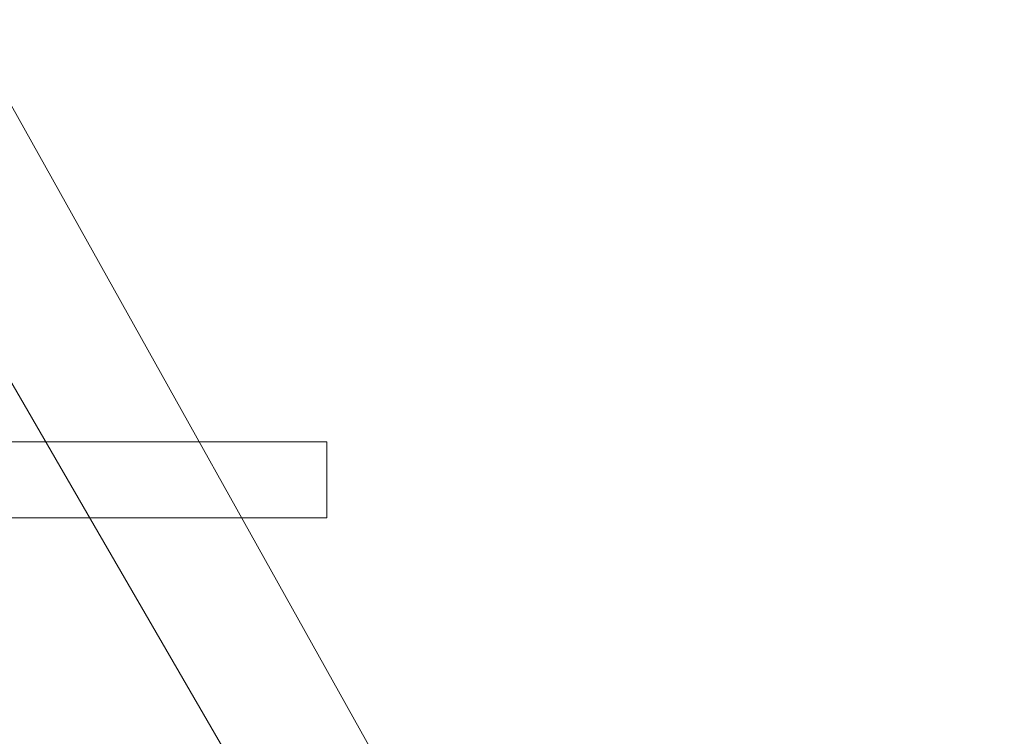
# Model space of a CAD drawing. Header units: metres. Extents: x 154975 to 155642, y 461260 to 461877.
# Tile 87 of 95: x 155551 to 155577, y 461430 to 461449. Entities that reach past the tile are written whole.
import ezdxf
from ezdxf.lldxf.tags import DXFTag

# ---------------------------------------------------------------- set-up
doc = ezdxf.new("R2010")
doc.units = ezdxf.units.M
for name, color, linetype, lineweight, true_color in [('B-WE-KL-DATA-G', 3, 'KL-DATA-SO', 18, 0x00ff00), ('B-WE-KL-DATA_KABELBED-G', 3, 'Continuous', 18, 0x00ff00), ('B-WE-KL-ET_LS-G', 1, 'KL-LS-SO', 18, 0xff0000), ('B-WE-KL-ET_LS_KABELBED-G', 1, 'Continuous', 18, 0xff0000), ('B-WE-KL-ET_LS_MANTELBUIS-G', 1, 'Continuous', 18, 0xff0000)]:
    doc.layers.add(name, color=color, linetype=linetype, lineweight=lineweight, true_color=true_color)
tags = doc.linetypes.add('KL-DATA-SO', pattern='A,4,-1,[101,NLCS.SHX,S=0.5,R=0,X=0,Y=0],-1,4,-1,["D",Standard,S=1,R=0,X=-0.25,Y=-0.5],-1.5', length=12.5).pattern_tags.tags
tags[18] = DXFTag(74, 10)
tags = doc.linetypes.add('KL-LS-SO', pattern='A,4,-1,[103,NLCS.SHX,S=0.75,R=0,X=0,Y=0],-1,4,-1,["L",Standard,S=1,R=0,X=0,Y=-0.5],-2', length=13).pattern_tags.tags
tags[18] = DXFTag(74, 10)

msp = doc.modelspace()

# ---------------------------------------------------------------- linework, layer by layer
at = {"layer": 'B-WE-KL-DATA-G', "ltscale": 0.2, "flags": 128}
msp.add_lwpolyline([(155577.118, 461399.703), (155562.843, 461425.058), (155549.691, 461448.594)], dxfattribs=at)
at = {"layer": 'B-WE-KL-DATA_KABELBED-G', "ltscale": 0.2, "flags": 128}
msp.add_lwpolyline([(155577.118, 461399.703), (155562.843, 461425.058), (155549.691, 461448.594)], dxfattribs=at)
at = {"layer": 'B-WE-KL-ET_LS-G', "ltscale": 0.2, "flags": 128}
msp.add_lwpolyline([(155560.53, 461421.245), (155559.959, 461422.037), (155559.365, 461423.097), (155557.115, 461428.426), (155553.051, 461435.441), (155546.475, 461446.793)], dxfattribs=at)
msp.add_lwpolyline([(155560.53, 461421.245), (155559.959, 461422.037), (155559.365, 461423.097), (155557.115, 461428.426), (155553.051, 461435.441), (155546.475, 461446.793)], dxfattribs=at)
msp.add_lwpolyline([(155560.53, 461421.245), (155559.959, 461422.037), (155559.365, 461423.097), (155557.115, 461428.426), (155553.051, 461435.441), (155546.475, 461446.793)], dxfattribs=at)
msp.add_lwpolyline([(155560.53, 461421.245), (155559.959, 461422.037), (155559.365, 461423.097), (155557.115, 461428.426), (155553.051, 461435.441), (155546.475, 461446.793)], dxfattribs=at)
at = {"layer": 'B-WE-KL-ET_LS_KABELBED-G', "ltscale": 0.2, "flags": 128}
msp.add_lwpolyline([(155560.53, 461421.245), (155559.959, 461422.037), (155559.365, 461423.097), (155557.115, 461428.426), (155553.051, 461435.441), (155546.475, 461446.793)], dxfattribs=at)
at = {"layer": 'B-WE-KL-ET_LS_MANTELBUIS-G', "ltscale": 0.2, "flags": 128}
msp.add_lwpolyline([(155544.271, 461437.476), (155544.271, 461435.476), (155559.271, 461435.476), (155559.271, 461437.476), (155544.281, 461437.476)], dxfattribs=at)

doc.saveas('drawing.dxf')
